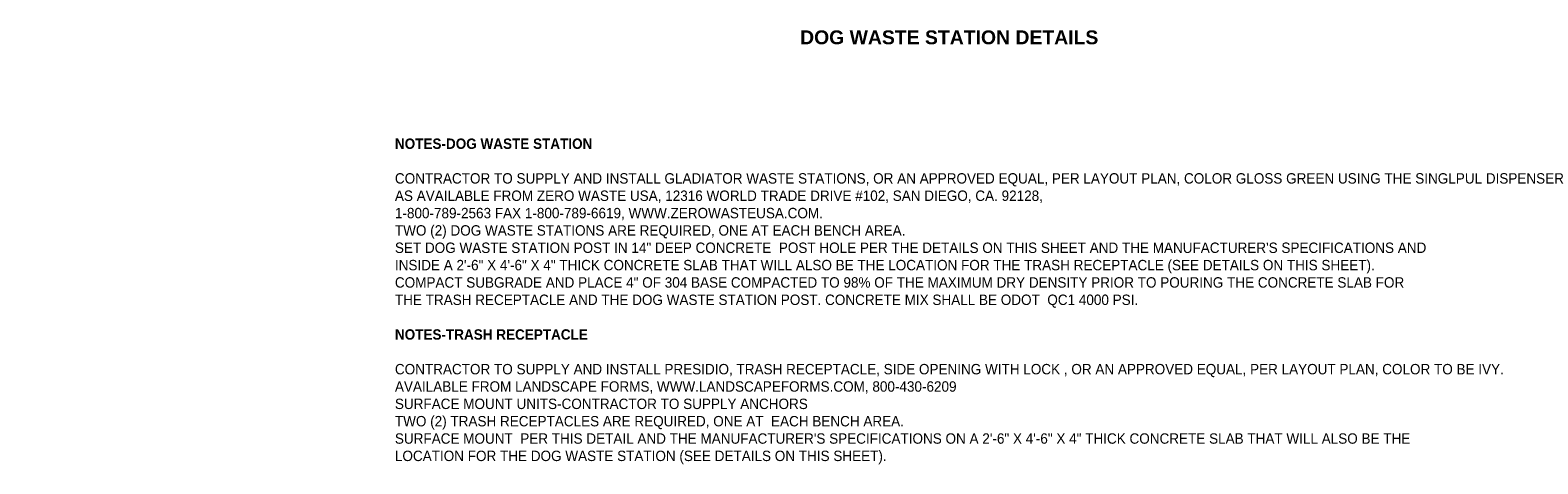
# Model space of a CAD drawing. Header units: feet. Extents: x -267 to 798, y -104 to 134.
# Tile 1 of 5: x -267 to 4, y -104 to -26. Entities that reach past the tile are written whole.
import ezdxf
from ezdxf import colors
from ezdxf.entities.mleader import LeaderData, LeaderLine
from ezdxf.math import Vec2, Vec3

# ---------------------------------------------------------------- set-up
doc = ezdxf.new("R2010")
doc.units = ezdxf.units.FT
doc.header["$LTSCALE"] = 20
doc.header["$MEASUREMENT"] = 0
doc.layers.add('MCD-TEXT', color=7, linetype='Continuous')
doc.styles.add('MCD basic', font='arial.ttf', dxfattribs={"height": 0.125})

msp = doc.modelspace()

# ---------------------------------------------------------------- texts
at = {"layer": 'MCD-TEXT', "ltscale": 0.25, "attachment_point": 1, "style": 'MCD basic'}
for s, insert, char_height, width in [('{\\fArial|b1|i0|c0|p34;DOG WASTE STATION DETAILS}', (-128.443, -25.959), 2.5, 68.12928), ('{\\fArial|b1|i0|c0|p34;NOTES-DOG WASTE STATION}\\P\\PCONTRACTOR TO SUPPLY AND INSTALL GLADIATOR WASTE STATIONS, OR AN APPROVED EQUAL, PER LAYOUT PLAN, COLOR GLOSS GREEN USING THE SINGLPUL DISPENSER\\PAS AVAILABLE FROM ZERO WASTE USA, 12316 WORLD TRADE DRIVE #102, SAN DIEGO, CA. 92128, \\P1-800-789-2563 FAX 1-800-789-6619, WWW.ZEROWASTEUSA.COM.\\PTWO (2) DOG WASTE STATIONS ARE REQUIRED, ONE AT EACH BENCH AREA.\\PSET DOG WASTE STATION POST IN 14" DEEP CONCRETE  POST HOLE PER THE DETAILS ON THIS SHEET AND THE MANUFACTURER\'S SPECIFICATIONS AND\\PINSIDE A 2\'-6" X 4\'-6" X 4" THICK CONCRETE SLAB THAT WILL ALSO BE THE LOCATION FOR THE TRASH RECEPTACLE (SEE DETAILS ON THIS SHEET).\\PCOMPACT SUBGRADE AND PLACE 4" OF 304 BASE COMPACTED TO 98% OF THE MAXIMUM DRY DENSITY PRIOR TO POURING THE CONCRETE SLAB FOR\\PTHE TRASH RECEPTACLE AND THE DOG WASTE STATION POST. CONCRETE MIX SHALL BE ODOT  QC1 4000 PSI.\\P\\P{\\fArial|b1|i0|c0|p34;NOTES-TRASH RECEPTACLE}\\P\\PCONTRACTOR TO SUPPLY AND INSTALL PRESIDIO, TRASH RECEPTACLE, SIDE OPENING WITH LOCK , OR AN APPROVED EQUAL, PER LAYOUT PLAN, COLOR TO BE IVY.\\PAVAILABLE FROM LANDSCAPE FORMS, WWW.LANDSCAPEFORMS.COM, 800-430-6209\\PSURFACE MOUNT UNITS-CONTRACTOR TO SUPPLY ANCHORS\\PTWO (2) TRASH RECEPTACLES ARE REQUIRED, ONE AT  EACH BENCH AREA.\\PSURFACE MOUNT  PER THIS DETAIL AND THE MANUFACTURER\'S SPECIFICATIONS ON A 2\'-6" X 4\'-6" X 4" THICK CONCRETE SLAB THAT WILL ALSO BE THE \\PLOCATION FOR THE DOG WASTE STATION (SEE DETAILS ON THIS SHEET).', (-201.454, -45.442), 1.875, 2984.0381)]:
    msp.add_mtext(s, dxfattribs=dict(at, insert=insert, char_height=char_height, width=width))

# ---------------------------------------------------------------- leaders
at = {"layer": 'MCD-TEXT', "ltscale": 0.25}
ml = msp.add_multileader_mtext('Standard', dxfattribs=at)
ml.set_content('6" CONCRETE SLAB', color=256, style='MCD basic')
ml.set_leader_properties()
ml.build(insert=Vec2(0, 0))
ml.multileader.update_dxf_attribs({"dogleg_length": 0.15, "arrow_head_size": 1.875, "scale": 15})
ctx = ml.context
ctx.base_point, ctx.scale, ctx.char_height, ctx.arrow_head_size, ctx.landing_gap_size, ctx.plane_origin = Vec3(394.889, -43.918), 15, 1.875, 1.875, 1.35, Vec3(438.499, -59.803)
ctx.text_align_type = 2
notes = []
notes.append((ctx, [(1, (1, 1, 0), (424.839, -43.918), (-1, 0), 2.25, [(0, [(430.4, -50.385)], 0, [])])]))
ctx.mtext.insert, ctx.mtext.width, ctx.mtext.alignment, ctx.mtext.flow_direction = Vec3(421.239, -42.964), 45.8947, 3, 5
ml = msp.add_multileader_mtext('Standard', dxfattribs=at)
ml.set_content('DOG WASTE STATION\\PSEE DETAIL', color=256, style='MCD basic')
ml.set_leader_properties()
ml.build(insert=Vec2(0, 0))
ml.multileader.update_dxf_attribs({"dogleg_length": 0.15, "arrow_head_size": 1.875, "scale": 15})
ctx = ml.context
ctx.base_point, ctx.scale, ctx.char_height, ctx.arrow_head_size, ctx.landing_gap_size, ctx.plane_origin = Vec3(405.38, -66.046), 15, 1.875, 1.875, 1.35, Vec3(443.088, -49.905)
ctx.text_align_type = 2
notes.append((ctx, [(1, (1, 1, 0), (438, -66.046), (-1, 0), 2.25, [(0, [(443.088, -49.905)], 0, [])])]))
ctx.mtext.insert, ctx.mtext.width, ctx.mtext.alignment, ctx.mtext.flow_direction = Vec3(434.4, -65.093), 45.8947, 3, 5
for ctx, leaders in notes:
    for number, flags, end, landing, length, lines in leaders:
        leader = LeaderData()
        leader.index, (leader.has_last_leader_line, leader.has_dogleg_vector, leader.attachment_direction) = number, flags
        leader.last_leader_point, leader.dogleg_vector, leader.dogleg_length = Vec3(end), Vec3(landing), length
        for number, points, colour, breaks in lines:
            line = LeaderLine()
            line.index, line.vertices, line.color, line.breaks = number, Vec3.list(points), colors.encode_raw_color(colour), breaks
            leader.lines.append(line)
        ctx.leaders.append(leader)

doc.saveas('drawing.dxf')
